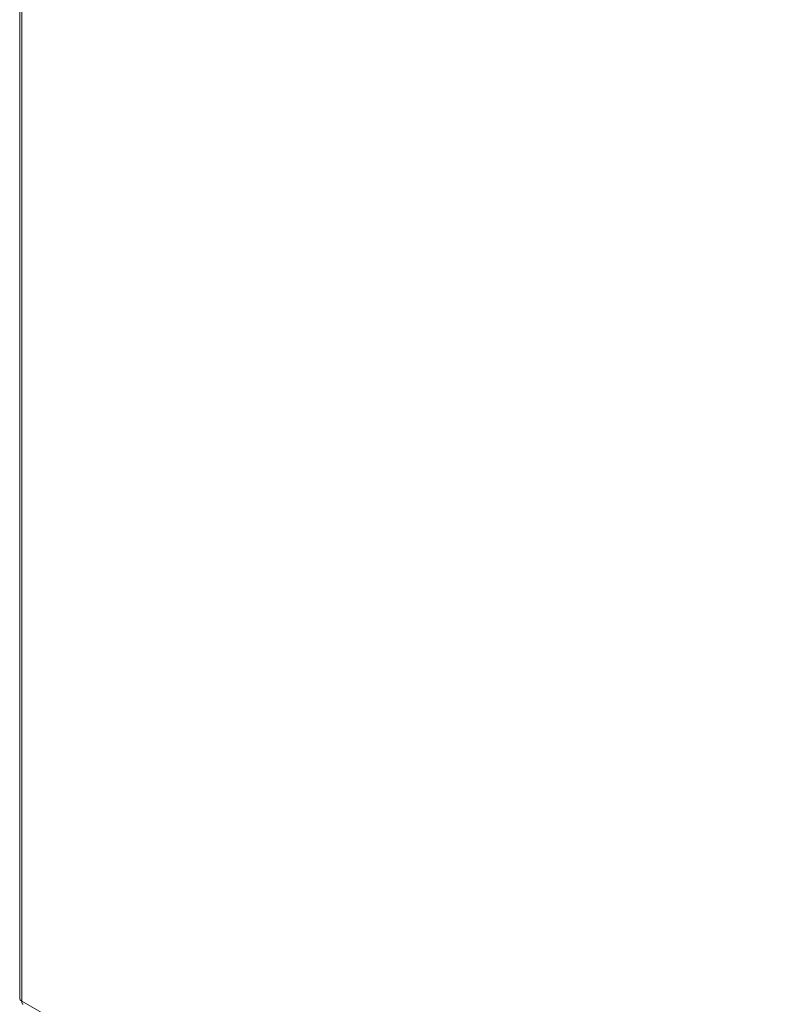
# Model space of a CAD drawing. Header units: inches. Extents: x 4 to 472, y 10 to 298.
# Tile 31 of 45: x 412 to 421, y 142 to 153. Entities that reach past the tile are written whole.
import ezdxf

# ---------------------------------------------------------------- set-up
doc = ezdxf.new("R2010")
doc.units = ezdxf.units.IN
doc.header["$LTSCALE"] = 28
doc.header["$MEASUREMENT"] = 0
doc.layers.add('Visible (ANSI)', color=7, linetype='Continuous', lineweight=5)
doc.layers.add('Visible Narrow (ANSI)', color=7, linetype='Continuous', lineweight=5)

msp = doc.modelspace()

# ---------------------------------------------------------------- linework, layer by layer
at = {"layer": 'Visible (ANSI)'}
msp.add_line((412.1889, 177.705), (412.1889, 141.9972), dxfattribs=at)
msp.add_open_spline([(412.2146, 141.9674), (412.1984, 141.9748), (412.1893, 141.986), (412.1891, 141.9972)], degree=3, dxfattribs=at)
msp.add_open_spline([(412.2278, 141.9302), (412.2245, 141.932), (412.2216, 141.9348), (412.2195, 141.9384), (412.2152, 141.9454), (412.2135, 141.9556), (412.2146, 141.9674)], degree=3, knots=[0.78346445, 0.78346445, 0.78346445, 0.78346445, 1.04908001, 1.04908001, 1.04908001, 1.57079633, 1.57079633, 1.57079633, 1.57079633], dxfattribs=at)
at = {"layer": 'Visible Narrow (ANSI)'}
for p, q in [((412.2146, 177.6636), (412.2146, 141.9674)), ((412.2146, 141.9674), (429.1366, 132.2226))]:
    msp.add_line(p, q, dxfattribs=at)

doc.saveas('drawing.dxf')
